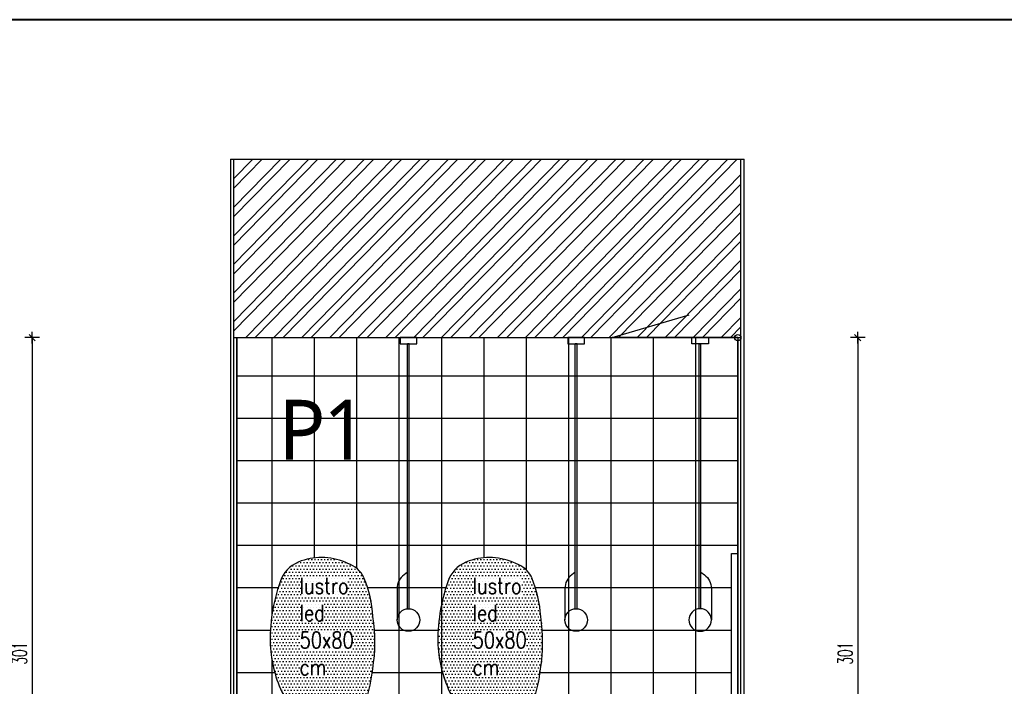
# Model space of a CAD drawing. Header units: centimetres. Extents: x -15121 to 30567, y -60641 to 0.
# Tile 78 of 256: x 6710 to 7180, y -26333 to -26016. Entities that reach past the tile are written whole.
import ezdxf

# ---------------------------------------------------------------- set-up
doc = ezdxf.new("R2010")
doc.units = ezdxf.units.CM
doc.header["$LTSCALE"] = 60
doc.layers.add('A Ramka', color=5, linetype='Continuous', lineweight=40)
for name, color, linetype in [('AIKA oznaczenia okładzin', 5, 'Continuous'), ('AIKA powierzchnie', 6, 'Continuous'), ('AIKA sufity podwieszane', 8, 'Continuous'), ('AIKA TYNK', 5, 'Continuous'), ('AIKA widoki wymiarowanie', 7, 'Continuous'), ('AIKA widokowe', 7, 'Continuous'), ('AIKA ŚCIANA', 8, 'Continuous')]:
    doc.layers.add(name, color=color, linetype=linetype)
doc.styles.add('SŁAWKA', font='simplex.shx', dxfattribs={"height": 12.5})
doc.styles.add('WYM--ROMANSSHX-08', font='ROMANS.SHX', dxfattribs={"width": 0.8})
doc.styles.add('wymiar', font='txt.shx', dxfattribs={"width": 0.6})
doc.dimstyles.new('Dwudziestka', dxfattribs={"dimtxt": 7, "dimasz": 0.7, "dimexe": 5, "dimexo": 0, "dimgap": 2.5, "dimtad": 1, "dimtoh": 1, "dimdec": 3, "dimrnd": 0.5, "dimdsep": 46, "dimtxsty": 'wymiar', "dimblk": 'znacznik', "dimcen": 0, "dimdle": 5, "dimse1": 1, "dimse2": 1, "dimclrd": 256, "dimclre": 256, "dimclrt": 256, "dimadec": 0, "dimazin": 0, "dimtfac": 0.4, "dimtdec": 3, "dimtix": 1, "dimtofl": 0, "dimtmove": 2, "dimatfit": 3, "dimldrblk": 'znacznik', "dimfxl": 1, "dimtolj": 1, "dimarcsym": 0})

# ---------------------------------------------------------------- blocks, each defined once
blk = doc.blocks.new('sl lampa zwis')
at = {"layer": 'AIKA widokowe', "color": 7}
for p, q in [((3.6, -127.75), (3.6, -1.5)), ((4.4, -1.5), (3.6, -1.5)), ((4.4, -127.75), (4.4, -1.5)), ((3.6, -110.39), (1.92, -111.61)), ((-1.38, -118.09), (-1.38, -133.12))]:
    blk.add_line(p, q, dxfattribs=at)
blk.add_lwpolyline([(0, 1.5), (0, -1.5), (8, -1.5), (8, 1.5)], close=True, dxfattribs=at)
blk.add_circle((4, -133.12), 5.38, dxfattribs=at)
blk.add_arc((6.62, -118.09), 8, 125.9805, 180, dxfattribs=at)
blk = doc.blocks.new('lustro led')
at = {"layer": 'AIKA widokowe'}
h = blk.add_hatch(dxfattribs=at)
h.set_pattern_fill('DOTS', color=8, scale=0.8)
h.paths.add_polyline_path([(23.76, 16.23, 0.28089), (3.67, 28.04, 0.342642), (-9.64, 19.88, 0.056443), (-12.42, 7.09, 0.07931), (-12.53, -13.73, 0.083629), (-8.93, -29.25, 0.200399), (-2.56, -34.91, 0.19646), (16.03, -35.89, 0.202028), (23.96, -29.07, 0.089936), (28.45, -3.81, 0.103357)])
at = {"layer": 'AIKA widokowe', "color": 7}
for centre, radius, start, end in [((2.27, 15.39), 12.72, 83.6857, 159.3402), ((4.03, 5.66), 22.38, 28.1667, 90.9249), ((45.46, 1.2), 58.18, 161.2753, 174.1973), ((-21.83, -5.03), 50.3, 1.396, 24.9999), ((52.73, -3.66), 66.03, 170.6365, 188.775), ((-43.47, -4.04), 71.92, 339.6268, 0.1832), ((35.34, -10.81), 47.96, 183.4867, 202.6086), ((1.04, -24.45), 11.07, 205.7225, 251.0503), ((11.9, -23.07), 13.47, 287.868, 333.5545), ((7.94, -12.67), 24.6, 244.751, 289.2103)]:
    blk.add_arc(centre, radius, start, end, dxfattribs=at)
blk = doc.blocks.new('znacznik')
at = {"color": 0}
for points in [[(-4, 0), (4, 0)], [(0, -5), (0, 5)]]:
    blk.add_lwpolyline(points, dxfattribs=at)
at = {"color": 1}
blk.add_lwpolyline([(-2.12, -2.12), (2.12, 2.12)], dxfattribs=at)
blk = doc.blocks.new('*D5992')
at = {"layer": 'AIKA widoki wymiarowanie', "lineweight": -2, "transparency": 16777216}
blk.add_line((6716.18, -26167.82), (6716.18, -26467.42), dxfattribs=at)
at = {"layer": 'Defpoints', "color": 0, "transparency": 16777216}
for p in [(6628.38, -26167.12), (6628.38, -26468.12), (6716.18, -26468.12)]:
    blk.add_point(p, dxfattribs=at)
at = {"layer": 'AIKA widoki wymiarowanie', "lineweight": -2, "transparency": 16777216, "xscale": 0.7, "yscale": 0.7, "zscale": 0.7}
for p, rotation in [((6716.18, -26167.12), 90), ((6716.18, -26468.12), 270)]:
    blk.add_blockref('znacznik', p, dxfattribs=dict(at, rotation=rotation))
at = {"layer": 'AIKA widoki wymiarowanie', "transparency": 16777216, "insert": (6710.18, -26317.62), "char_height": 7, "attachment_point": 5, "rotation": 90, "style": 'wymiar'}
blk.add_mtext('\\A1;301', dxfattribs=at)
blk = doc.blocks.new('*D6022')
at = {"layer": 'AIKA widoki wymiarowanie', "lineweight": -2, "transparency": 16777216}
blk.add_line((7109.91, -26167.82), (7109.91, -26467.42), dxfattribs=at)
at = {"layer": 'Defpoints', "color": 0, "transparency": 16777216}
for p in [(6992.72, -26167.12), (7012.32, -26468.12), (7109.91, -26468.12)]:
    blk.add_point(p, dxfattribs=at)
at = {"layer": 'AIKA widoki wymiarowanie', "lineweight": -2, "transparency": 16777216, "xscale": 0.7, "yscale": 0.7, "zscale": 0.7}
for p, rotation in [((7109.91, -26167.12), 90), ((7109.91, -26468.12), 270)]:
    blk.add_blockref('znacznik', p, dxfattribs=dict(at, rotation=rotation))
at = {"layer": 'AIKA widoki wymiarowanie', "transparency": 16777216, "insert": (7103.91, -26317.62), "char_height": 7, "attachment_point": 5, "rotation": 90, "style": 'wymiar'}
blk.add_mtext('\\A1;301', dxfattribs=at)

msp = doc.modelspace()

# ---------------------------------------------------------------- hatches: boundary and pattern name
at = {"layer": 'AIKA sufity podwieszane', "transparency": 33554610}
h = msp.add_hatch(dxfattribs=at)
h.set_pattern_fill('ANSI32', color=8, angle=0.6)
h.set_pattern_definition([(45.6, (2233.139, -1566.11), (-6.8053523, 6.6642933), []), (45.6, (2237.629, -1566.063), (-6.8053523, 6.6642933), [])])
h.paths.add_polyline_path([(7054.2183, -26082.1228), (6812.2183, -26082.1228), (6812.2183, -26167.1228), (7051.2183, -26167.1228, -1), (7054.2183, -26167.1228)])

# ---------------------------------------------------------------- linework, layer by layer
at = {"layer": 'A Ramka', "transparency": 33554610}
msp.add_lwpolyline([(8118.3323, -26015.5744), (5960.3829, -26015.5744), (5960.3829, -27500.5744), (8118.3323, -27500.5744)], close=True, dxfattribs=at)
at = {"layer": 'AIKA powierzchnie', "color": 2}
msp.add_lwpolyline([(6813.7183, -26167.1228), (7052.7183, -26167.1228), (7052.7183, -26468.1228), (6813.7183, -26468.1228)], close=True, dxfattribs=at)
at = {"layer": 'AIKA TYNK'}
for p, q in [((6812.2183, -26082.1228), (6812.2183, -26468.1228)), ((6812.2183, -26082.1228), (7054.2183, -26082.1228)), ((7054.2183, -26468.1228), (7054.2183, -26082.1228)), ((6812.2183, -26167.1228), (7054.2183, -26167.1228))]:
    msp.add_line(p, q, dxfattribs=at)
at = {"layer": 'AIKA widokowe', "color": 8}
for p, q in [((7054.2183, -26082.1228), (7055.7183, -26082.1228)), ((7055.7183, -26468.1228), (7055.7183, -26082.1228)), ((6830.5183, -26167.1228), (6830.5183, -26299.4651)), ((6850.7183, -26167.1228), (6850.7183, -26272.1827)), ((6870.9183, -26167.1228), (6870.9183, -26277.1172)), ((6891.1183, -26167.1228), (6891.1183, -26392.1228)), ((6911.3183, -26167.1228), (6911.3183, -26378.1228)), ((6931.5183, -26167.1228), (6931.5183, -26272.0983)), ((6951.7183, -26167.1228), (6951.7183, -26277.8365)), ((6971.9183, -26167.1228), (6971.9183, -26338.846)), ((6992.1183, -26167.1228), (6992.1183, -26392.1228)), ((7012.3183, -26167.1228), (7012.3183, -26378.1228)), ((7032.5183, -26167.1228), (7032.5183, -26378.1228)), ((7052.7183, -26167.1228), (7052.7183, -26468.1228)), ((6813.7183, -26185.3228), (7052.7183, -26185.3228)), ((6813.7183, -26205.5228), (7052.7183, -26205.5228)), ((6813.7183, -26225.7228), (7052.7183, -26225.7228)), ((6813.7183, -26245.9228), (7052.7183, -26245.9228)), ((6813.7183, -26266.1228), (7052.7183, -26266.1228)), ((6813.7183, -26286.3228), (6833.4794, -26286.3228)), ((6876.1411, -26286.3228), (6913.4794, -26286.3228)), ((6956.1411, -26286.3228), (7049.7183, -26286.3228)), ((6813.7183, -26306.5228), (6829.7951, -26306.5228)), ((6879.431, -26306.5228), (6909.7951, -26306.5228)), ((6959.431, -26306.5228), (7049.7183, -26306.5228)), ((6830.5183, -26320.9483), (6830.5183, -26392.1228)), ((6813.7183, -26326.7228), (6831.8235, -26326.7228)), ((6878.3966, -26326.7228), (6911.8235, -26326.7228)), ((6958.3966, -26326.7228), (7049.7183, -26326.7228))]:
    msp.add_line(p, q, dxfattribs=at)
at = {"layer": 'AIKA widokowe'}
for p, q in [((6813.7183, -26167.1228), (6813.7183, -26468.1228)), ((7052.7183, -26468.1228), (7052.7183, -26168.1228))]:
    msp.add_line(p, q, dxfattribs=at)
at = {"layer": 'AIKA widokowe', "color": 6}
msp.add_lwpolyline([(7052.7183, -26167.1228), (6992.7183, -26167.1228), (7029.4973, -26156.3326)], dxfattribs=at)
at = {"layer": 'AIKA widokowe'}
msp.add_lwpolyline([(7049.7183, -26270.1228), (7052.7183, -26270.1228), (7052.7183, -26350.1228), (7049.7183, -26350.1228)], close=True, dxfattribs=at)
at = {"layer": 'AIKA widokowe', "color": 6}
msp.add_circle((7052.7183, -26167.1228), 1.5, dxfattribs=at)
at = {"layer": 'AIKA ŚCIANA'}
for q in [(6810.7183, -26468.1228), (6812.2523, -26082.1228)]:
    msp.add_line((6810.7183, -26082.1228), q, dxfattribs=at)

# ---------------------------------------------------------------- block references
at = {"layer": 'AIKA widokowe', "color": 6}
for p in [(6891.6172, -26168.6228), (6971.6172, -26168.6228)]:
    msp.add_blockref('sl lampa zwis', p, dxfattribs=at)
at = {"layer": 'AIKA widokowe', "color": 6, "xscale": -1}
msp.add_blockref('sl lampa zwis', (7038.7169, -26168.6228), dxfattribs=at)
at = {"layer": 'AIKA widokowe', "color": 6, "xscale": 1.197459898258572, "yscale": 1.197459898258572, "zscale": 1.197459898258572, "rotation": 180}
for p in [(6863.7083, -26316.5973), (6943.7083, -26316.5973)]:
    msp.add_blockref('lustro led', p, dxfattribs=at)

# ---------------------------------------------------------------- texts
at = {"layer": 'AIKA oznaczenia okładzin', "insert": (6833.6309, -26196.7816), "char_height": 28.472875, "width": 428.138012, "attachment_point": 1, "rotation": 0.003297, "style": 'SŁAWKA'}
msp.add_mtext('{\\fTrebuchet MS|b0|i0|c238|p34;\\T0.95;P1}', dxfattribs=at)
at = {"layer": 'AIKA widokowe', "char_height": 7.747958, "width": 41.232866, "attachment_point": 1, "style": 'WYM--ROMANSSHX-08'}
for insert in [(6843.7317, -26281.5713), (6926.2458, -26281.5713)]:
    msp.add_mtext('lustro led 50x80 cm', dxfattribs=dict(at, insert=insert))

# ---------------------------------------------------------------- dimensions: what is measured, and where the dimension line sits
at = {"layer": 'AIKA widoki wymiarowanie'}
for base, p1, p2, picture, middle in [((6716.177, -26468.1228), (6628.3795, -26167.1228), (6628.3795, -26468.1228), '*D5992', (6710.177, -26317.6228)), ((7109.9083, -26468.1228), (6992.7183, -26167.1228), (7012.3183, -26468.1228), '*D6022', (7103.9083, -26317.6228))]:
    dim = msp.add_linear_dim(base=base, p1=p1, p2=p2, angle=90, dimstyle='Dwudziestka', dxfattribs=at)
    dim.commit()
    dim.dimension.update_dxf_attribs({"geometry": picture, "text_midpoint": middle})

doc.saveas('drawing.dxf')
